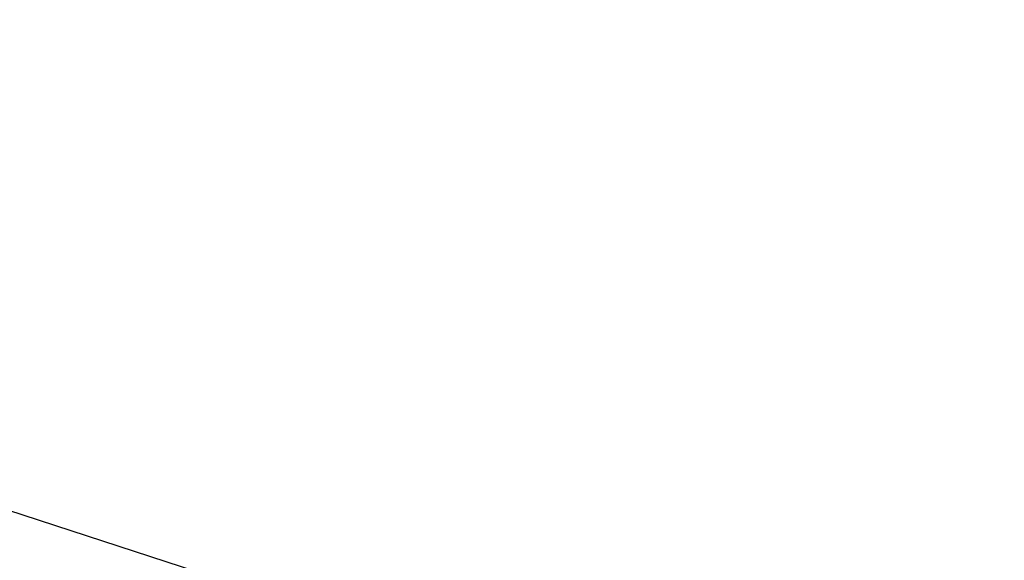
# Model space of a CAD drawing. Header units: metres. Extents: x 157685 to 160831, y 403691 to 406312.
# Tile 37 of 134: x 159035 to 159147, y 404393 to 404454. Entities that reach past the tile are written whole.
import ezdxf

# ---------------------------------------------------------------- set-up
doc = ezdxf.new("R2010")
doc.units = ezdxf.units.M
doc.layers.get('Defpoints').update_dxf_attribs({"color": 171})
doc.layers.add('N-WE-GR-GRAS-A', color=62, linetype='Continuous', lineweight=18)
doc.layers.add('N-WE-VH-GESLOTENVERHARDING_ASFALT-A-200', color=253, linetype='Continuous', lineweight=18)

msp = doc.modelspace()

# ---------------------------------------------------------------- hatches: boundary and pattern name
at = {"layer": 'N-WE-GR-GRAS-A'}
h = msp.add_hatch(dxfattribs=at)
h.set_pattern_fill('AGR-GRAS_01-SO', color=256, scale=0.04, pattern_type=2)
h.set_pattern_definition([(0, (0, 0), (1, 1), [0.12, -0.8]), (45, (0.4, 0.2), (-0.1131370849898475, 1.866761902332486), [0.12, -0.8]), (29.99999999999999, (0.08, 0.12), (0.2274613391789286, 1.286025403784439), [0.12, -0.8]), (15, (0.32, 0.48), (0.3856270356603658, 0.7244941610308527), [0.12, -0.8]), (135, (0.16, 2), (-0.02828427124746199, -0.6505382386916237), [0.12, -0.8]), (150, (1.2, 0.4), (0.2156921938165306, -0.5864101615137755), [0.12, -0.8]), (165, (0.24, 0.04), (0.1434520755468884, -0.7010146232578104), [0.12, -0.8]), (85, (0.4, 0.4), (-0.872677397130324, 1.040016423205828), [0.12, -0.8]), (99.99999999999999, (0, 0), (-1.112117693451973, 0.7787131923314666), [0.12, -0.7999999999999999])])
edge = h.paths.add_edge_path()
edge.add_line((159486.0976987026, 404559.6040639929), (159489.2879344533, 404563.5953185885))
edge.add_line((159489.2879344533, 404563.5953185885), (159488.9579796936, 404566.7480068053))
edge.add_line((159488.9579796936, 404566.7480068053), (159488.4316255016, 404567.1687251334))
edge.add_line((159488.4316255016, 404567.1687251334), (159486.506, 404565.401))
edge.add_line((159486.506, 404565.401), (159484.934, 404563.096))
edge.add_line((159484.934, 404563.096), (159477.0752872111, 404553.2238677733))
edge.add_line((159477.0752872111, 404553.2238677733), (159455.8254069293, 404526.9358052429))
edge.add_line((159455.8254069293, 404526.9358052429), (159443.0590710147, 404512.0078888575))
edge.add_line((159443.0590710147, 404512.0078888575), (159433.7619803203, 404501.2826950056))
edge.add_line((159433.7619803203, 404501.2826950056), (159415.769490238, 404480.9739000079))
edge.add_line((159415.769490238, 404480.9739000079), (159403.496098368, 404467.6952198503))
edge.add_line((159403.496098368, 404467.6952198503), (159387.0426817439, 404450.2758926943))
edge.add_line((159387.0426817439, 404450.2758926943), (159373.7839626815, 404436.1209388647))
edge.add_line((159373.7839626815, 404436.1209388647), (159366.0961455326, 404428.1314440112))
edge.add_line((159366.0961455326, 404428.1314440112), (159359.25, 404421.795))
edge.add_line((159359.25, 404421.795), (159355.8008949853, 404419.1669526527))
edge.add_line((159355.8008949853, 404419.1669526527), (159352.68, 404417.098))
edge.add_line((159352.68, 404417.098), (159350.868, 404416.587))
edge.add_line((159350.868, 404416.587), (159349.917, 404416.656))
edge.add_line((159349.917, 404416.656), (159349.766, 404416.8245))
edge.add_line((159349.766, 404416.8245), (159349.405, 404417.398))
edge.add_line((159349.405, 404417.398), (159349.351, 404417.881))
edge.add_line((159349.351, 404417.881), (159343.21, 404414.61))
edge.add_line((159343.21, 404414.61), (159337.3, 404408.5))
edge.add_line((159337.3, 404408.5), (159326.4217340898, 404403.2471475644))
edge.add_line((159326.4217340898, 404403.2471475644), (159327.0184105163, 404402.0111895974))
edge.add_line((159327.0184105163, 404402.0111895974), (159324.4451240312, 404400.736043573))
edge.add_line((159324.4451240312, 404400.736043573), (159308.778, 404392.9815))
edge.add_line((159308.778, 404392.9815), (159290.525443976, 404383.9472802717))
edge.add_line((159290.525443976, 404383.9472802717), (159289.307, 404386.409))
edge.add_line((159289.307, 404386.409), (159284.765, 404383.811))
edge.add_line((159284.765, 404383.811), (159284.817, 404383.72))
edge.add_line((159284.817, 404383.72), (159285.9187846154, 404381.7928769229))
edge.add_line((159285.9187846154, 404381.7928769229), (159276.665, 404376.505))
edge.add_line((159276.665, 404376.505), (159275.513, 404378.52))
edge.add_line((159275.513, 404378.52), (159271.19, 404376.593))
edge.add_line((159271.19, 404376.593), (159272.941, 404374.175))
edge.add_line((159272.941, 404374.175), (159260.5997271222, 404367.2220883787))
edge.add_line((159260.5997271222, 404367.2220883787), (159251.1625291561, 404362.4409326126))
edge.add_line((159251.1625291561, 404362.4409326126), (159239.7911829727, 404356.9159978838))
edge.add_line((159239.7911829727, 404356.9159978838), (159232.3698555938, 404353.3396434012))
edge.add_line((159232.3698555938, 404353.3396434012), (159227.509698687, 404351.5886457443))
edge.add_line((159227.509698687, 404351.5886457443), (159220.223457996, 404348.9635884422))
edge.add_line((159220.223457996, 404348.9635884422), (159211.6693482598, 404345.8817484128))
edge.add_line((159211.6693482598, 404345.8817484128), (159209.3216520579, 404345.161543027))
edge.add_line((159209.3216520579, 404345.161543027), (159195.7787390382, 404341.2122880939))
edge.add_line((159195.7787390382, 404341.2122880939), (159186.7421899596, 404338.5771359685))
edge.add_line((159186.7421899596, 404338.5771359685), (159182.246, 404337.266))
edge.add_line((159182.246, 404337.266), (159176.4847919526, 404336.5116529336))
edge.add_line((159176.4847919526, 404336.5116529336), (159172.885968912, 404336.2487860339))
edge.add_line((159172.885968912, 404336.2487860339), (159167.72128602, 404336.1477853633))
edge.add_line((159167.72128602, 404336.1477853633), (159163.337809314, 404336.316808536))
edge.add_line((159163.337809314, 404336.316808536), (159160.8929747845, 404336.5131392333))
edge.add_line((159160.8929747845, 404336.5131392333), (159157.8820081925, 404336.8562838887))
edge.add_line((159157.8820081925, 404336.8562838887), (159154.55592463, 404337.3670281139))
edge.add_line((159154.55592463, 404337.3670281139), (159150.716, 404338.132))
edge.add_line((159150.716, 404338.132), (159150.967, 404339.634))
edge.add_line((159150.967, 404339.634), (159146.675, 404341.561))
edge.add_line((159146.675, 404341.561), (159145.643, 404339.641))
edge.add_line((159145.643, 404339.641), (159135.0451162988, 404343.0806025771))
edge.add_line((159135.0451162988, 404343.0806025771), (159121.0189521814, 404347.6328727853))
edge.add_line((159121.0189521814, 404347.6328727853), (159104.6198743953, 404353.0088633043))
edge.add_line((159104.6198743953, 404353.0088633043), (159078.836026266, 404361.5388528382))
edge.add_line((159078.836026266, 404361.5388528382), (159065.386, 404366.027))
edge.add_line((159065.386, 404366.027), (159066.2831298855, 404368.1900888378))
edge.add_line((159066.2831298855, 404368.1900888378), (159061.0873276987, 404370.0665498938))
edge.add_line((159061.0873276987, 404370.0665498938), (159060.435, 404368.22))
edge.add_line((159060.435, 404368.22), (159052.8473989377, 404370.6478335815))
edge.add_line((159052.8473989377, 404370.6478335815), (159037.53, 404375.549))
edge.add_line((159037.53, 404375.549), (159036.7704979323, 404377.299659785))
edge.add_line((159036.7704979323, 404377.299659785), (159035.8942451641, 404374.6548370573))
edge.add_line((159035.8942451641, 404374.6548370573), (159036.4970810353, 404373.4546410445))
edge.add_line((159036.4970810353, 404373.4546410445), (159141.1647930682, 404338.77731789))
edge.add_arc((159168.4631783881, 404421.1729376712), 86.80000000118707, 251.6695173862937, 286.9570299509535)
edge.add_line((159193.7787823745, 404338.1466755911), (159205.379032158, 404341.6837170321))
edge.add_arc((159133.3987203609, 404577.753780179), 246.8000000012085, 286.9570299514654, 297.1231289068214)
edge.add_line((159245.9158836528, 404358.0946625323), (159333.6997134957, 404403.0606426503))
edge.add_arc((159259.9344095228, 404547.0673089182), 161.7999999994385, 297.1231289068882, 316.7431859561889)
edge.add_line((159377.7716470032, 404436.1906862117), (159378.8752580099, 404437.3635797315))
edge.add_line((159378.8752580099, 404437.3635797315), (159378.9480869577, 404437.2950527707))
edge.add_line((159378.9480869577, 404437.2950527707), (159393.8634797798, 404453.1468044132))
edge.add_arc((158121.6145912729, 405650.2442840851), 1746.900000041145, 316.7431859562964, 319.8907262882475)
edge.add_line((159457.6736446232, 404524.8084502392), (159457.5971629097, 404524.8728749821))
edge.add_arc((158121.6145911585, 405650.244284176), 1746.80000018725, 319.8907262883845, 321.3644282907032)
at = {"layer": 'N-WE-VH-GESLOTENVERHARDING_ASFALT-A-200', "true_color": 0xcf7363}
h = msp.add_hatch(dxfattribs=at)
h.set_pattern_fill('AVH-ASFALT-SO', color=23, scale=0.2, angle=90, pattern_type=2)
h.set_pattern_definition([(162.0033148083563, (158890.0418720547, 404357.8260220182), (-0.0617923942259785, -0.1902148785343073), []), (222.0033148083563, (158890.0418720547, 404357.8260220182), (0.1338347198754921, -0.1486212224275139), [])])
edge = h.paths.add_edge_path()
edge.add_line((159253.1060315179, 404346.7421801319), (159251.5295873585, 404349.8670519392))
edge.add_line((159251.5295873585, 404349.8670519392), (159247.4561724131, 404347.8120840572))
edge.add_arc((159181.4707240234, 404478.610289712), 146.5000000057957, 287.0872649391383, 296.7701601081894, ccw=False)
edge.add_line((159224.5165077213, 404338.5770418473), (159183.3511629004, 404325.9229432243))
edge.add_arc((159166.7498879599, 404379.9289398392), 56.50000000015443, 251.76502299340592, 287.08726493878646, ccw=False)
edge.add_line((159149.0702026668, 404326.2663017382), (159006.9274350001, 404373.096638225))
edge.add_arc((158977.6699027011, 404284.2920955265), 93.50000000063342, 71.76502299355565, 102.0033148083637)
edge.add_line((158958.224868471, 404375.7477713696), (158896.1344402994, 404362.5462889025))
edge.add_line((158896.1344402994, 404362.5462889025), (158896.0895711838, 404358.9585128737))
edge.add_line((158896.0895711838, 404358.9585128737), (158958.9527574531, 404372.3242968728))
edge.add_arc((158977.6699027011, 404284.2920955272), 89.99999999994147, 71.76502299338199, 102.00331480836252, ccw=False)
edge.add_line((159005.8322332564, 404369.7724040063), (159147.975000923, 404322.9420675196))
edge.add_arc((159166.7498879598, 404379.9289398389), 59.99999999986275, 251.7650229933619, 287.0872649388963)
edge.add_line((159184.3795604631, 404322.5774390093), (159225.5449052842, 404335.2315376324))
edge.add_arc((159181.470724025, 404478.6102897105), 150.0000000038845, 287.0872649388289, 291.9126172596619)
edge.add_arc((159238.5691145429, 404336.6639132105), 3.000000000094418, 26.937080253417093, 111.9126172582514, ccw=False)
edge.add_line((159241.2436281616, 404338.0229484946), (159241.6854861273, 404337.1533940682))
edge.add_line((159241.6854861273, 404337.1533940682), (159243.4758799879, 404338.0448847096))
edge.add_line((159243.4758799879, 404338.0448847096), (159243.2497899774, 404338.4898185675))
edge.add_arc((159245.9243035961, 404339.8488538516), 2.999999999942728, 114.9144922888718, 206.9370802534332, ccw=False)
edge.add_arc((159181.4707239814, 404478.6102897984), 150.0000001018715, 294.9144922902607, 296.7701601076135)
edge.add_line((159249.0326165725, 404344.6872122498), (159253.1060315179, 404346.7421801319))
edge = h.paths.add_edge_path()
edge.add_line((159369.5069096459, 404414.1288596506), (159372.0303652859, 404411.7035407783))
edge.add_line((159372.0303652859, 404411.7035407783), (159405.9060386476, 404446.9499407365))
edge.add_arc((158612.8199803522, 405209.1930149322), 1100.000000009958, 316.1360561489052, 320.3070477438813)
edge.add_line((159459.2459142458, 404506.652526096), (159509.1245346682, 404566.7466538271))
edge.add_arc((159085.911567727, 404918.0168982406), 549.9999999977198, 320.3070477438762, 331.3138853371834)
edge.add_line((159568.4059524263, 404654.0108969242), (159565.0310872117, 404655.1352974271))
edge.add_arc((159085.9115677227, 404918.0168982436), 546.5000000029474, 320.3070477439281, 331.24746020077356, ccw=False)
edge.add_line((159506.4313612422, 404568.982009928), (159456.5527408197, 404508.8878821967))
edge.add_arc((158612.8199803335, 405209.1930149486), 1096.500000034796, 316.1360561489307, 320.3070477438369, ccw=False)
edge.add_line((159403.3825830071, 404449.3752596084), (159369.5069096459, 404414.1288596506))

# ---------------------------------------------------------------- linework, layer by layer
at = {"layer": 'Defpoints'}
msp.add_lwpolyline([(158997.1474595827, 404355.6241182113), (159181.5570335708, 404295.4462449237), (159197.6622863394, 404344.8001304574), (159013.2527123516, 404404.9780037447)], close=True, dxfattribs=at)

doc.saveas('drawing.dxf')
